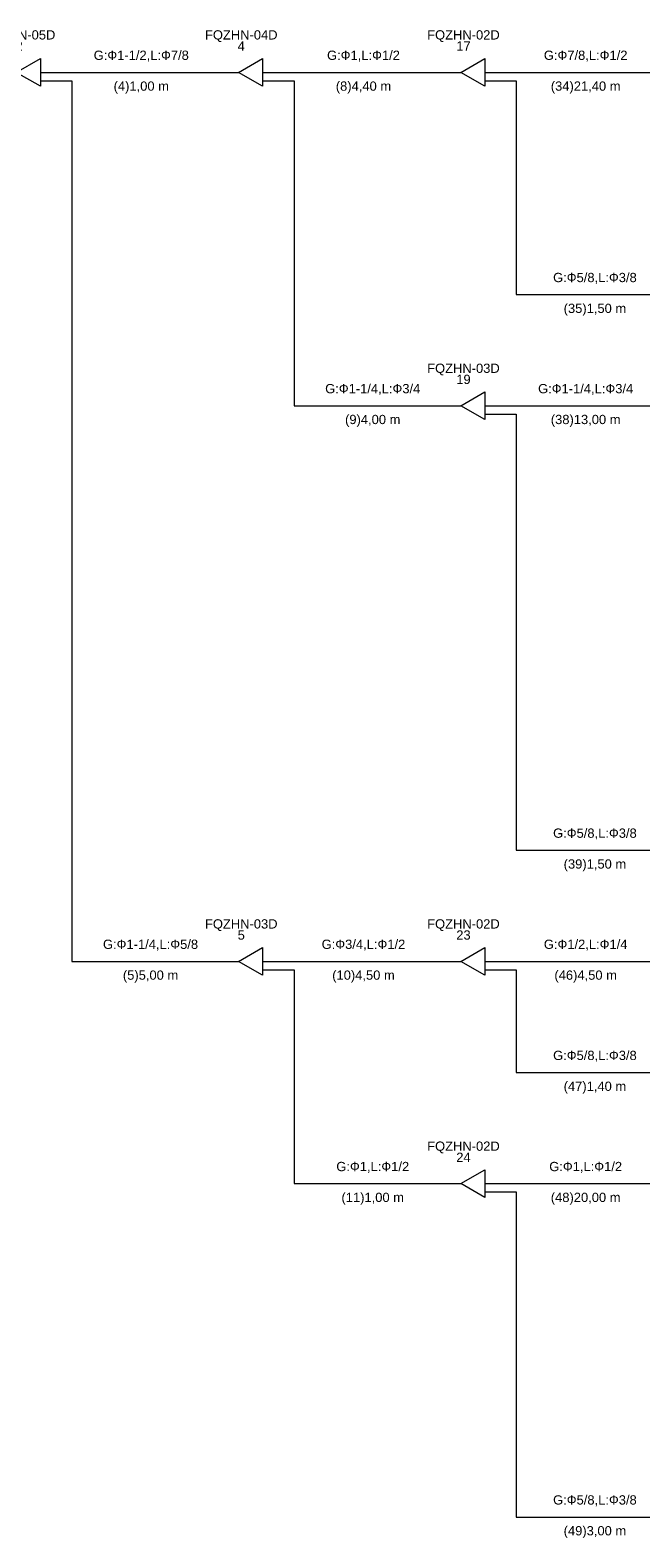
# Model space of a CAD drawing. Header units: metres. Extents: x -16.6 to 21.6, y -13.6 to 21.
# Tile 2 of 29: x -1.1 to 5.5, y -13.5 to 2.8. Entities that reach past the tile are written whole.
import ezdxf

# ---------------------------------------------------------------- set-up
doc = ezdxf.new("R2010")
doc.units = ezdxf.units.M
doc.layers.add('UC-3_dwg', color=7, linetype='Continuous', lineweight=18, true_color=0x767676)
doc.styles.add('Arial', font='arial.ttf', dxfattribs={"height": 0.1})

# ---------------------------------------------------------------- blocks, each defined once
blk = doc.blocks.new('UC-3_dwg__U14-1115259-DIAGRAMA FRIGORÍFICO UC-3')
at = {"lineweight": 18}
for p, q in [((6.9, -17.58), (7, -17.58)), ((7.26, -17.58), (7.4, -17.58)), ((7.26, -17.67), (7.4, -17.67))]:
    blk.add_line(p, q, dxfattribs=at)
at = {"lineweight": 18, "flags": 128}
blk.add_lwpolyline([(7.26, -17.43), (7.26, -17.73), (7, -17.58)], close=True, dxfattribs=at)
at = {"lineweight": 18, "char_height": 0.1, "attachment_point": 2, "line_spacing_factor": 0.941778, "style": 'Arial'}
for s, insert, width in [('FQZHN-05D', (7.03, -17.125), 0.93414), ('2', (7.03, -17.245), 0.09305)]:
    blk.add_mtext(s, dxfattribs=dict(at, insert=insert, width=width))
blk = doc.blocks.new('UC-3_dwg__U16-1115261-DIAGRAMA FRIGORÍFICO UC-3')
at = {"lineweight": 18}
for p, q in [((9.3, -17.58), (9.4, -17.58)), ((9.66, -17.58), (9.8, -17.58)), ((9.66, -17.67), (9.8, -17.67))]:
    blk.add_line(p, q, dxfattribs=at)
at = {"lineweight": 18, "flags": 128}
blk.add_lwpolyline([(9.66, -17.43), (9.66, -17.73), (9.4, -17.58)], close=True, dxfattribs=at)
at = {"lineweight": 18, "char_height": 0.1, "attachment_point": 2, "line_spacing_factor": 0.941778, "style": 'Arial'}
for s, insert, width in [('FQZHN-04D', (9.43, -17.125), 0.93414), ('4', (9.43, -17.245), 0.09305)]:
    blk.add_mtext(s, dxfattribs=dict(at, insert=insert, width=width))
blk = doc.blocks.new('UC-3_dwg__U17-1115262-DIAGRAMA FRIGORÍFICO UC-3')
at = {"lineweight": 18}
for p, q in [((9.3, -27.18), (9.4, -27.18)), ((9.66, -27.18), (9.8, -27.18)), ((9.66, -27.27), (9.8, -27.27))]:
    blk.add_line(p, q, dxfattribs=at)
at = {"lineweight": 18, "flags": 128}
blk.add_lwpolyline([(9.66, -27.03), (9.66, -27.33), (9.4, -27.18)], close=True, dxfattribs=at)
at = {"lineweight": 18, "char_height": 0.1, "attachment_point": 2, "line_spacing_factor": 0.941778, "style": 'Arial'}
for s, insert, width in [('FQZHN-03D', (9.43, -26.725), 0.93414), ('5', (9.43, -26.845), 0.09305)]:
    blk.add_mtext(s, dxfattribs=dict(at, insert=insert, width=width))
blk = doc.blocks.new('UC-3_dwg__U42-1115279-DIAGRAMA FRIGORÍFICO UC-3')
at = {"lineweight": 18}
for p, q in [((11.7, -17.58), (11.8, -17.58)), ((12.06, -17.58), (12.2, -17.58)), ((12.06, -17.67), (12.2, -17.67))]:
    blk.add_line(p, q, dxfattribs=at)
at = {"lineweight": 18, "flags": 128}
blk.add_lwpolyline([(12.06, -17.43), (12.06, -17.73), (11.8, -17.58)], close=True, dxfattribs=at)
at = {"lineweight": 18, "char_height": 0.1, "attachment_point": 2, "line_spacing_factor": 0.941778, "style": 'Arial'}
for s, insert, width in [('FQZHN-02D', (11.83, -17.125), 0.93414), ('17', (11.83, -17.245), 0.18609)]:
    blk.add_mtext(s, dxfattribs=dict(at, insert=insert, width=width))
blk = doc.blocks.new('UC-3_dwg__U44-1115281-DIAGRAMA FRIGORÍFICO UC-3')
at = {"lineweight": 18}
for p, q in [((11.7, -21.18), (11.8, -21.18)), ((12.06, -21.18), (12.2, -21.18)), ((12.06, -21.27), (12.2, -21.27))]:
    blk.add_line(p, q, dxfattribs=at)
at = {"lineweight": 18, "flags": 128}
blk.add_lwpolyline([(12.06, -21.03), (12.06, -21.33), (11.8, -21.18)], close=True, dxfattribs=at)
at = {"lineweight": 18, "char_height": 0.1, "attachment_point": 2, "line_spacing_factor": 0.941778, "style": 'Arial'}
for s, insert, width in [('FQZHN-03D', (11.83, -20.725), 0.93414), ('19', (11.83, -20.845), 0.18609)]:
    blk.add_mtext(s, dxfattribs=dict(at, insert=insert, width=width))
blk = doc.blocks.new('UC-3_dwg__U56-1115292-DIAGRAMA FRIGORÍFICO UC-3')
at = {"lineweight": 18}
for p, q in [((11.7, -27.18), (11.8, -27.18)), ((12.06, -27.18), (12.2, -27.18)), ((12.06, -27.27), (12.2, -27.27))]:
    blk.add_line(p, q, dxfattribs=at)
at = {"lineweight": 18, "flags": 128}
blk.add_lwpolyline([(12.06, -27.03), (12.06, -27.33), (11.8, -27.18)], close=True, dxfattribs=at)
at = {"lineweight": 18, "char_height": 0.1, "attachment_point": 2, "line_spacing_factor": 0.941778, "style": 'Arial'}
for s, insert, width in [('FQZHN-02D', (11.83, -26.725), 0.93414), ('23', (11.83, -26.845), 0.18609)]:
    blk.add_mtext(s, dxfattribs=dict(at, insert=insert, width=width))
blk = doc.blocks.new('UC-3_dwg__U57-1115293-DIAGRAMA FRIGORÍFICO UC-3')
at = {"lineweight": 18}
for p, q in [((11.7, -29.58), (11.8, -29.58)), ((12.06, -29.58), (12.2, -29.58)), ((12.06, -29.67), (12.2, -29.67))]:
    blk.add_line(p, q, dxfattribs=at)
at = {"lineweight": 18, "flags": 128}
blk.add_lwpolyline([(12.06, -29.43), (12.06, -29.73), (11.8, -29.58)], close=True, dxfattribs=at)
at = {"lineweight": 18, "char_height": 0.1, "attachment_point": 2, "line_spacing_factor": 0.941778, "style": 'Arial'}
for s, insert, width in [('FQZHN-02D', (11.83, -29.125), 0.93414), ('24', (11.83, -29.245), 0.18609)]:
    blk.add_mtext(s, dxfattribs=dict(at, insert=insert, width=width))
blk = doc.blocks.new('UC-3_dwg-1115257-DIAGRAMA FRIGORÍFICO UC-3')
at = {"lineweight": 18}
for p, q in [((7.4, -17.58), (9.3, -17.58)), ((9.8, -17.58), (11.7, -17.58)), ((12.2, -17.58), (14.1, -17.58)), ((12.2, -21.18), (14.1, -21.18)), ((9.8, -27.18), (11.7, -27.18)), ((12.2, -27.18), (14.1, -27.18)), ((12.2, -29.58), (14.1, -29.58))]:
    blk.add_line(p, q, dxfattribs=at)
at = {"lineweight": 18, "flags": 128}
for points in [[(7.4, -17.67), (7.6, -17.67), (7.6, -27.18), (9.3, -27.18)], [(9.8, -17.67), (10, -17.67), (10, -21.18), (11.7, -21.18)], [(12.2, -17.67), (12.4, -17.67), (12.4, -19.98), (14.1, -19.98)], [(12.2, -21.27), (12.4, -21.27), (12.4, -25.98), (14.1, -25.98)], [(9.8, -27.27), (10, -27.27), (10, -29.58), (11.7, -29.58)], [(12.2, -27.27), (12.4, -27.27), (12.4, -28.38), (14.1, -28.38)], [(12.2, -29.67), (12.4, -29.67), (12.4, -33.18), (14.1, -33.18)]]:
    blk.add_lwpolyline(points, dxfattribs=at)
for name in ['UC-3_dwg__U14-1115259-DIAGRAMA FRIGORÍFICO UC-3', 'UC-3_dwg__U16-1115261-DIAGRAMA FRIGORÍFICO UC-3', 'UC-3_dwg__U42-1115279-DIAGRAMA FRIGORÍFICO UC-3', 'UC-3_dwg__U44-1115281-DIAGRAMA FRIGORÍFICO UC-3', 'UC-3_dwg__U17-1115262-DIAGRAMA FRIGORÍFICO UC-3', 'UC-3_dwg__U56-1115292-DIAGRAMA FRIGORÍFICO UC-3', 'UC-3_dwg__U57-1115293-DIAGRAMA FRIGORÍFICO UC-3']:
    blk.add_blockref(name, (0, 0))
at = {"lineweight": 18, "char_height": 0.1, "attachment_point": 2, "line_spacing_factor": 0.941778, "style": 'Arial'}
for s, insert, width in [('G:\\fArial|b0|i0|c204|p34|;Ф1-1/2,L:Ф7/8', (8.35, -17.345), 1.22797), ('G:\\fArial|b0|i0|c204|p34|;Ф1,L:Ф1/2', (10.75, -17.345), 0.94026), ('G:\\fArial|b0|i0|c204|p34|;Ф7/8,L:Ф1/2', (13.15, -17.345), 1.07983), ('(4)1,00 m', (8.35, -17.678), 0.71377), ('(8)4,40 m', (10.75, -17.678), 0.71377), ('(34)21,40 m', (13.15, -17.678), 0.89986), ('G:\\fArial|b0|i0|c204|p34|;Ф5/8,L:Ф3/8', (13.25, -19.745), 1.07983), ('(35)1,50 m', (13.25, -20.078), 0.80681), ('G:\\fArial|b0|i0|c204|p34|;Ф1-1/4,L:Ф3/4', (10.85, -20.945), 1.22797), ('G:\\fArial|b0|i0|c204|p34|;Ф1-1/4,L:Ф3/4', (13.15, -20.945), 1.22797), ('(9)4,00 m', (10.85, -21.278), 0.71377), ('(38)13,00 m', (13.15, -21.278), 0.89986), ('G:\\fArial|b0|i0|c204|p34|;Ф5/8,L:Ф3/8', (13.25, -25.745), 1.07983), ('(39)1,50 m', (13.25, -26.078), 0.80681), ('G:\\fArial|b0|i0|c204|p34|;Ф1-1/4,L:Ф5/8', (8.45, -26.945), 1.22797), ('G:\\fArial|b0|i0|c204|p34|;Ф3/4,L:Ф1/2', (10.75, -26.945), 1.07983), ('G:\\fArial|b0|i0|c204|p34|;Ф1/2,L:Ф1/4', (13.15, -26.945), 1.07983), ('(5)5,00 m', (8.45, -27.278), 0.71377), ('(10)4,50 m', (10.75, -27.278), 0.80681), ('(46)4,50 m', (13.15, -27.278), 0.80681), ('G:\\fArial|b0|i0|c204|p34|;Ф5/8,L:Ф3/8', (13.25, -28.145), 1.07983), ('(47)1,40 m', (13.25, -28.478), 0.80681), ('G:\\fArial|b0|i0|c204|p34|;Ф1,L:Ф1/2', (10.85, -29.345), 0.94026), ('G:\\fArial|b0|i0|c204|p34|;Ф1,L:Ф1/2', (13.15, -29.345), 0.94026), ('(11)1,00 m', (10.85, -29.678), 0.80681), ('(48)20,00 m', (13.15, -29.678), 0.89986), ('G:\\fArial|b0|i0|c204|p34|;Ф5/8,L:Ф3/8', (13.25, -32.945), 1.07983), ('(49)3,00 m', (13.25, -33.278), 0.80681)]:
    blk.add_mtext(s, dxfattribs=dict(at, insert=insert, width=width))

msp = doc.modelspace()

# ---------------------------------------------------------------- block references
at = {"layer": 'UC-3_dwg', "color": 7}
msp.add_blockref('UC-3_dwg-1115257-DIAGRAMA FRIGORÍFICO UC-3', (-8.251, 19.888), dxfattribs=at)

doc.saveas('drawing.dxf')
